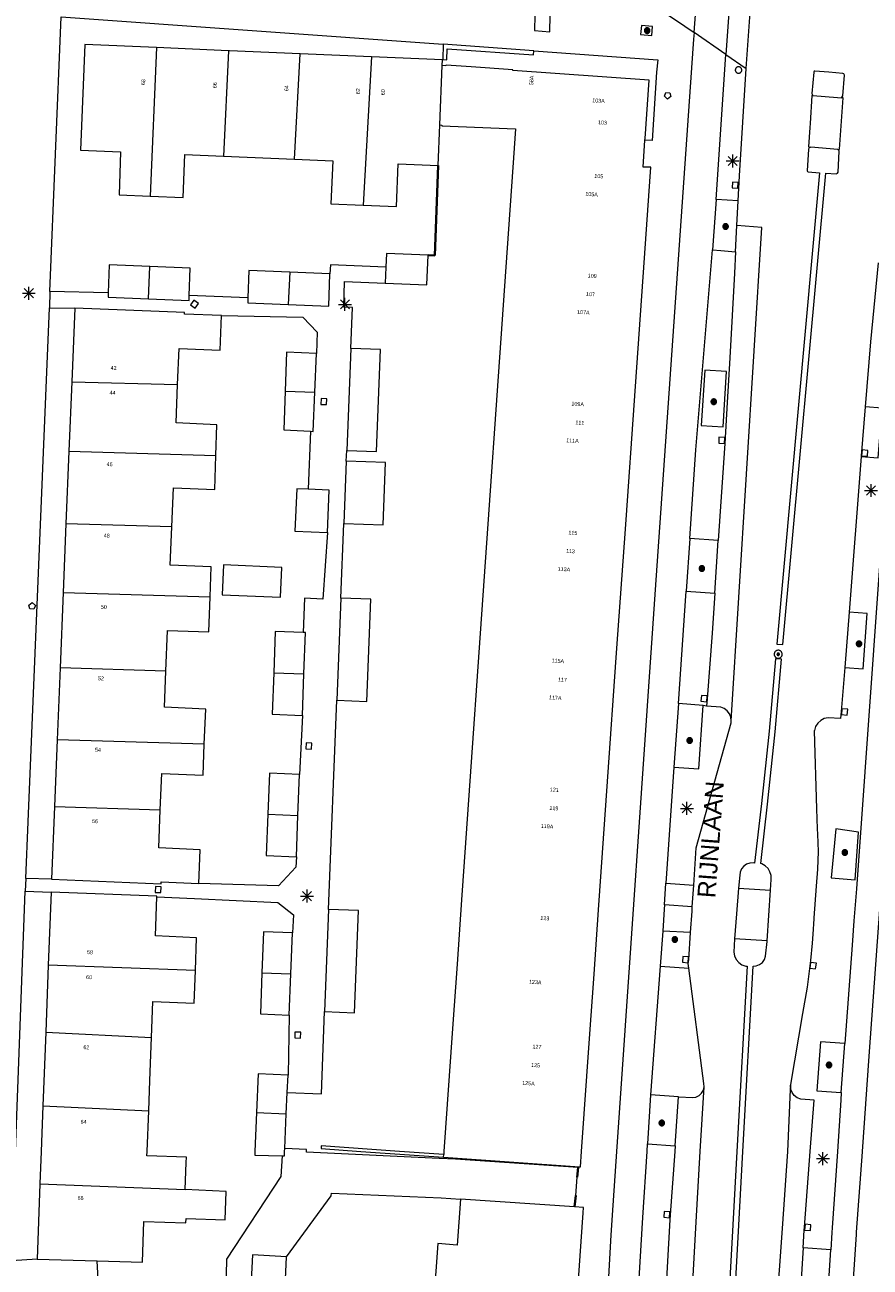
# Model space of a CAD drawing. Header units: metres. Extents: x 135779 to 137489, y 452643 to 455118.
# Tile 129 of 189: x 136199 to 136264, y 453791 to 453887. Entities that reach past the tile are written whole.
import ezdxf
from ezdxf.enums import TextEntityAlignment as Align

# ---------------------------------------------------------------- set-up
doc = ezdxf.new("R2010")
doc.units = ezdxf.units.M
doc.linetypes.add('DGN_Style_4', pattern=[89.853097, 44.898487, -22.449243, 0.056123, -22.449243])
for name, color, linetype, lineweight in [('KTop_NAR_Huisnummer (t)', 7, 'Continuous', 13), ('KTop_NAR_Huisnummer tijdelijk (t)', 7, 'Continuous', 13), ('KTop_ORL_Weg_Straatnaam (t)', 7, 'Continuous', 13), ('KTop_OTD_Open verharding', 15, 'Continuous', 13), ('KTop_PAL_Afsluitpaal', 222, 'Continuous', 13), ('KTop_PAL_Lichtmast', 40, 'Continuous', 13), ('KTop_PND_Grondvlaksituatie van BAG-pand [tachy]', 1, 'Continuous', 13), ('KTop_PND_Pandscheiding', 40, 'Continuous', 13), ('KTop_PUT_Brandkraan of -put', 1, 'Continuous', 13), ('KTop_PUT_Inspectie- of rioolput', 15, 'Continuous', 13), ('KTop_PUT_Kolk', 15, 'Continuous', 13), ('KTop_SHD_Hek (l)', 15, 'DGN_Style_4', 40), ('KTop_SHD_Muur', 15, 'Continuous', 13), ('KTop_VGO_Boom', 92, 'Continuous', 13), ('KTop_WGD_Fietspad', 40, 'Continuous', 13), ('KTop_WGD_Parkeervlak', 251, 'Continuous', 13), ('KTop_WGD_Rijbaan_Lokale weg', 251, 'Continuous', 13), ('KTop_WGD_Rijbaan_Lokale weg_verkeersdrempel', 40, 'Continuous', 13), ('KTop_WGD_Voetpad', 251, 'Continuous', 13), ('KTop_WGD_Voetpad_achterpad', 251, 'Continuous', 13)]:
    doc.layers.add(name, color=color, linetype=linetype, lineweight=lineweight)
doc.styles.add('Style-ROVU', font='ROVU.shx')
doc.styles.add('Style-ROVUCURSIEF', font='ROVUCURSIEF.shx')

# ---------------------------------------------------------------- blocks, each defined once
blk = doc.blocks.new('PAL_Lichtmast')
at = {"layer": 'KTop_PAL_Lichtmast'}
for p, q in [((-0.354, -0.354), (0.354, 0.354)), ((0.354, -0.354), (-0.354, 0.354)), ((0, -0.5), (0, 0.5)), ((-0.5, 0), (0.5, 0))]:
    blk.add_line(p, q, dxfattribs=at)
blk = doc.blocks.new('PAL_Afsluitpaal')
at = {"layer": 'KTop_PAL_Afsluitpaal', "flags": 128}
blk.add_lwpolyline([(0.25, 0), (0.249, 0.026), (0.245, 0.052), (0.238, 0.077), (0.228, 0.102), (0.217, 0.125), (0.202, 0.147), (0.186, 0.167), (0.167, 0.186), (0.147, 0.202), (0.125, 0.217), (0.102, 0.228), (0.077, 0.238), (0.052, 0.245), (0.026, 0.249), (0, 0.25), (-0.026, 0.249), (-0.052, 0.245), (-0.077, 0.238), (-0.102, 0.228), (-0.125, 0.217), (-0.147, 0.202), (-0.167, 0.186), (-0.186, 0.167), (-0.202, 0.147), (-0.217, 0.125), (-0.228, 0.102), (-0.238, 0.077), (-0.245, 0.052), (-0.249, 0.026), (-0.25, 0), (-0.249, -0.026), (-0.245, -0.052), (-0.238, -0.077), (-0.228, -0.102), (-0.217, -0.125), (-0.202, -0.147), (-0.186, -0.167), (-0.167, -0.186), (-0.147, -0.202), (-0.125, -0.217), (-0.102, -0.228), (-0.077, -0.238), (-0.052, -0.245), (-0.026, -0.249), (0, -0.25), (0.026, -0.249), (0.052, -0.245), (0.077, -0.238), (0.102, -0.228), (0.125, -0.217), (0.147, -0.202), (0.167, -0.186), (0.186, -0.167), (0.202, -0.147), (0.217, -0.125), (0.228, -0.102), (0.238, -0.077), (0.245, -0.052), (0.249, -0.026), (0.25, 0)], dxfattribs=at)
blk = doc.blocks.new('PUT_Brandkraan_of_-put')
at = {"layer": 'KTop_PUT_Brandkraan of -put'}
for p, q in [((-0.25, 0.034), (0, 0.25)), ((-0.158, -0.25), (-0.25, 0.034)), ((0, 0.25), (0.25, 0.033)), ((0.25, 0.033), (0.158, -0.25)), ((0.158, -0.25), (-0.158, -0.25))]:
    blk.add_line(p, q, dxfattribs=at)
blk = doc.blocks.new('PUT_Inspectie-_of_rioolput')
at = {"layer": 'KTop_PUT_Inspectie- of rioolput', "flags": 128}
for points in [[(0.31, 0), (0.308, 0.032), (0.303, 0.064), (0.294, 0.095), (0.283, 0.126), (0.268, 0.155), (0.25, 0.182), (0.23, 0.207), (0.207, 0.23), (0.182, 0.25), (0.154, 0.268), (0.126, 0.283), (0.095, 0.294), (0.064, 0.303), (0.032, 0.308), (0, 0.309), (-0.032, 0.308), (-0.064, 0.303), (-0.096, 0.294), (-0.126, 0.283), (-0.155, 0.268), (-0.182, 0.25), (-0.207, 0.23), (-0.23, 0.207), (-0.25, 0.182), (-0.268, 0.154), (-0.283, 0.126), (-0.294, 0.095), (-0.303, 0.064), (-0.308, 0.032), (-0.309, 0), (-0.308, -0.032), (-0.303, -0.064), (-0.294, -0.096), (-0.283, -0.126), (-0.268, -0.155), (-0.25, -0.182), (-0.23, -0.207), (-0.207, -0.23), (-0.182, -0.25), (-0.155, -0.268), (-0.126, -0.283), (-0.096, -0.294), (-0.064, -0.303), (-0.032, -0.308), (0, -0.309), (0.032, -0.308), (0.064, -0.303), (0.095, -0.294), (0.126, -0.283), (0.155, -0.268), (0.182, -0.25), (0.207, -0.23), (0.23, -0.207), (0.25, -0.182), (0.268, -0.155), (0.283, -0.126), (0.294, -0.096), (0.303, -0.064), (0.308, -0.032), (0.31, 0)], [(0.095, 0), (0.094, 0.009), (0.092, 0.019), (0.09, 0.029), (0.086, 0.038), (0.082, 0.047), (0.076, 0.055), (0.07, 0.063), (0.063, 0.07), (0.055, 0.076), (0.047, 0.082), (0.038, 0.086), (0.029, 0.09), (0.019, 0.092), (0.009, 0.094), (0, 0.094), (-0.01, 0.094), (-0.02, 0.092), (-0.029, 0.09), (-0.039, 0.086), (-0.048, 0.082), (-0.056, 0.076), (-0.064, 0.07), (-0.071, 0.063), (-0.077, 0.055), (-0.082, 0.047), (-0.087, 0.038), (-0.09, 0.029), (-0.093, 0.019), (-0.094, 0.009), (-0.095, 0), (-0.094, -0.01), (-0.093, -0.02), (-0.09, -0.029), (-0.087, -0.039), (-0.082, -0.048), (-0.077, -0.056), (-0.071, -0.064), (-0.064, -0.071), (-0.056, -0.077), (-0.047, -0.082), (-0.039, -0.087), (-0.029, -0.09), (-0.02, -0.093), (-0.01, -0.094), (0, -0.095), (0.009, -0.094), (0.019, -0.093), (0.029, -0.09), (0.038, -0.087), (0.047, -0.082), (0.055, -0.077), (0.063, -0.071), (0.07, -0.064), (0.076, -0.056), (0.082, -0.047), (0.086, -0.039), (0.09, -0.029), (0.092, -0.02), (0.094, -0.01), (0.095, 0)], [(0.035, 0), (0.034, 0.003), (0.034, 0.007), (0.033, 0.01), (0.031, 0.014), (0.03, 0.017), (0.028, 0.02), (0.026, 0.023), (0.023, 0.026), (0.02, 0.028), (0.017, 0.03), (0.014, 0.031), (0.01, 0.033), (0.007, 0.034), (0.003, 0.034), (0, 0.034), (-0.004, 0.034), (-0.007, 0.034), (-0.011, 0.033), (-0.014, 0.031), (-0.018, 0.03), (-0.021, 0.028), (-0.023, 0.026), (-0.026, 0.023), (-0.028, 0.02), (-0.03, 0.017), (-0.032, 0.014), (-0.033, 0.01), (-0.034, 0.007), (-0.035, 0.003), (-0.035, 0), (-0.035, -0.004), (-0.034, -0.007), (-0.033, -0.011), (-0.032, -0.014), (-0.03, -0.018), (-0.028, -0.021), (-0.026, -0.023), (-0.023, -0.026), (-0.021, -0.028), (-0.017, -0.03), (-0.014, -0.032), (-0.011, -0.033), (-0.007, -0.034), (-0.004, -0.035), (0, -0.035), (0.003, -0.035), (0.007, -0.034), (0.01, -0.033), (0.014, -0.032), (0.017, -0.03), (0.02, -0.028), (0.023, -0.026), (0.026, -0.023), (0.028, -0.021), (0.03, -0.017), (0.031, -0.014), (0.033, -0.011), (0.034, -0.007), (0.034, -0.004), (0.035, 0)], [(0.01, 0.02), (0.007, 0.02), (0.005, 0.021), (0.003, 0.022), (0.001, 0.022), (-0.001, 0.022), (-0.004, 0.022), (-0.006, 0.021), (-0.008, 0.02), (-0.01, 0.019), (-0.012, 0.018), (-0.014, 0.017), (-0.016, 0.015), (-0.017, 0.013), (-0.019, 0.012), (-0.02, 0.009), (-0.021, 0.007), (-0.022, 0.005), (-0.022, 0.003), (-0.022, 0.001), (-0.022, -0.001), (-0.022, -0.004), (-0.022, -0.006), (-0.021, -0.008), (-0.02, -0.01), (-0.019, -0.012), (-0.017, -0.014), (-0.016, -0.016), (-0.014, -0.017), (-0.012, -0.019), (-0.01, -0.02), (-0.008, -0.021), (-0.006, -0.022), (-0.003, -0.022), (-0.001, -0.022), (0.001, -0.022), (0.003, -0.022), (0.005, -0.022), (0.008, -0.021), (0.01, -0.02), (0.012, -0.019), (0.014, -0.017), (0.015, -0.016), (0.017, -0.014), (0.018, -0.012), (0.02, -0.01), (0.02, -0.008), (0.021, -0.006), (0.022, -0.003), (0.022, -0.001), (0.022, 0.001), (0.022, 0.003), (0.021, 0.005), (0.02, 0.008), (0.019, 0.01), (0.018, 0.012), (0.017, 0.014), (0.015, 0.015), (0.013, 0.017), (0.012, 0.018), (0.01, 0.02)]]:
    blk.add_lwpolyline(points, dxfattribs=at)
blk = doc.blocks.new('PUT_Kolk')
at = {"layer": 'KTop_PUT_Kolk', "flags": 128}
blk.add_lwpolyline([(0.225, -0.225), (0.225, 0.225), (-0.225, 0.225), (-0.225, -0.225), (0.225, -0.225)], dxfattribs=at)
blk = doc.blocks.new('VGO_Boom')
at = {"layer": 'KTop_VGO_Boom', "flags": 128}
for points in [[(0.215, 0), (0.214, 0.022), (0.21, 0.045), (0.204, 0.066), (0.196, 0.087), (0.186, 0.108), (0.174, 0.126), (0.16, 0.144), (0.144, 0.16), (0.126, 0.174), (0.107, 0.186), (0.087, 0.196), (0.066, 0.204), (0.045, 0.21), (0.022, 0.214), (-0.001, 0.215), (-0.023, 0.214), (-0.045, 0.21), (-0.067, 0.204), (-0.088, 0.196), (-0.108, 0.186), (-0.127, 0.174), (-0.144, 0.16), (-0.16, 0.144), (-0.174, 0.126), (-0.187, 0.107), (-0.197, 0.087), (-0.205, 0.066), (-0.211, 0.045), (-0.214, 0.022), (-0.215, -0.001), (-0.214, -0.023), (-0.211, -0.045), (-0.205, -0.067), (-0.197, -0.088), (-0.187, -0.108), (-0.174, -0.127), (-0.16, -0.144), (-0.144, -0.16), (-0.127, -0.174), (-0.108, -0.187), (-0.088, -0.197), (-0.067, -0.205), (-0.045, -0.211), (-0.023, -0.214), (0, -0.215), (0.022, -0.214), (0.045, -0.211), (0.066, -0.205), (0.087, -0.197), (0.108, -0.187), (0.126, -0.174), (0.144, -0.16), (0.16, -0.144), (0.174, -0.127), (0.186, -0.108), (0.196, -0.088), (0.204, -0.067), (0.21, -0.045), (0.214, -0.023), (0.215, -0.001)], [(0.155, 0), (0.154, 0.016), (0.152, 0.032), (0.147, 0.048), (0.142, 0.063), (0.134, 0.078), (0.125, 0.091), (0.115, 0.104), (0.104, 0.115), (0.091, 0.125), (0.077, 0.134), (0.063, 0.142), (0.048, 0.147), (0.032, 0.152), (0.016, 0.154), (-0.001, 0.155), (-0.017, 0.154), (-0.033, 0.152), (-0.048, 0.147), (-0.064, 0.142), (-0.078, 0.134), (-0.092, 0.125), (-0.104, 0.115), (-0.116, 0.104), (-0.126, 0.091), (-0.135, 0.077), (-0.142, 0.063), (-0.148, 0.048), (-0.152, 0.032), (-0.155, 0.016), (-0.155, -0.001), (-0.155, -0.017), (-0.152, -0.033), (-0.148, -0.048), (-0.142, -0.064), (-0.135, -0.078), (-0.126, -0.092), (-0.116, -0.104), (-0.104, -0.116), (-0.092, -0.126), (-0.078, -0.135), (-0.064, -0.142), (-0.048, -0.148), (-0.033, -0.152), (-0.017, -0.155), (0, -0.155), (0.016, -0.155), (0.032, -0.152), (0.048, -0.148), (0.063, -0.142), (0.078, -0.135), (0.091, -0.126), (0.104, -0.116), (0.115, -0.104), (0.125, -0.092), (0.134, -0.078), (0.142, -0.064), (0.147, -0.048), (0.152, -0.033), (0.154, -0.017), (0.155, -0.001)], [(0.095, 0), (0.094, 0.01), (0.093, 0.02), (0.09, 0.029), (0.087, 0.039), (0.082, 0.048), (0.077, 0.056), (0.071, 0.064), (0.064, 0.071), (0.056, 0.077), (0.047, 0.082), (0.039, 0.087), (0.029, 0.09), (0.02, 0.093), (0.01, 0.094), (-0.001, 0.095), (-0.01, 0.094), (-0.02, 0.093), (-0.03, 0.09), (-0.039, 0.087), (-0.048, 0.082), (-0.056, 0.077), (-0.064, 0.071), (-0.071, 0.064), (-0.077, 0.056), (-0.083, 0.047), (-0.087, 0.039), (-0.091, 0.029), (-0.093, 0.02), (-0.095, 0.01), (-0.095, -0.001), (-0.095, -0.01), (-0.093, -0.02), (-0.091, -0.03), (-0.087, -0.039), (-0.083, -0.048), (-0.077, -0.056), (-0.071, -0.064), (-0.064, -0.071), (-0.056, -0.077), (-0.048, -0.083), (-0.039, -0.087), (-0.03, -0.091), (-0.02, -0.093), (-0.01, -0.095), (0, -0.095), (0.01, -0.095), (0.02, -0.093), (0.029, -0.091), (0.039, -0.087), (0.048, -0.083), (0.056, -0.077), (0.064, -0.071), (0.071, -0.064), (0.077, -0.056), (0.082, -0.048), (0.087, -0.039), (0.09, -0.03), (0.093, -0.02), (0.094, -0.01), (0.095, -0.001)], [(0.035, 0), (0.035, 0.004), (0.034, 0.007), (0.033, 0.011), (0.032, 0.014), (0.03, 0.018), (0.028, 0.021), (0.026, 0.023), (0.023, 0.026), (0.021, 0.028), (0.017, 0.03), (0.014, 0.032), (0.011, 0.033), (0.007, 0.034), (0.004, 0.035), (-0.001, 0.035), (-0.004, 0.035), (-0.008, 0.034), (-0.011, 0.033), (-0.015, 0.032), (-0.018, 0.03), (-0.021, 0.028), (-0.024, 0.026), (-0.027, 0.023), (-0.029, 0.021), (-0.031, 0.017), (-0.032, 0.014), (-0.034, 0.011), (-0.035, 0.007), (-0.035, 0.004), (-0.035, -0.001), (-0.035, -0.004), (-0.035, -0.008), (-0.034, -0.011), (-0.032, -0.015), (-0.031, -0.018), (-0.029, -0.021), (-0.027, -0.024), (-0.024, -0.027), (-0.021, -0.029), (-0.018, -0.031), (-0.015, -0.032), (-0.011, -0.034), (-0.008, -0.035), (-0.004, -0.035), (0, -0.035), (0.004, -0.035), (0.007, -0.035), (0.011, -0.034), (0.014, -0.032), (0.018, -0.031), (0.021, -0.029), (0.023, -0.027), (0.026, -0.024), (0.028, -0.021), (0.03, -0.018), (0.032, -0.015), (0.033, -0.011), (0.034, -0.008), (0.035, -0.004), (0.035, 0)]]:
    blk.add_lwpolyline(points, dxfattribs=at)

msp = doc.modelspace()

# ---------------------------------------------------------------- linework, layer by layer
at = {"layer": 'KTop_OTD_Open verharding', "flags": 128}
for points in [[(136249.101, 453829.752), (136251.03, 453829.619), (136251.368, 453834.529)], [(136250.385, 453816.948), (136248.228, 453817.054)], [(136248.041, 453814.342), (136250.248, 453814.182)], [(136249.46, 453804.23), (136247.295, 453804.366)]]:
    msp.add_lwpolyline(points, dxfattribs=at)
at = {"layer": 'KTop_PND_Grondvlaksituatie van BAG-pand [tachy]', "flags": 128}
for points in [[(136209.028, 453885.459), (136203.474, 453885.695), (136203.14, 453877.513), (136206.247, 453877.381), (136206.133, 453874.058), (136208.54, 453873.954)], [(136214.599, 453885.193), (136209.028, 453885.459)], [(136220.146, 453884.964), (136214.67, 453885.19), (136214.599, 453885.193)], [(136225.674, 453884.737), (136220.146, 453884.964)], [(136231.162, 453884.06), (136231.18, 453884.51), (136225.674, 453884.737)], [(136246.852, 453878.271), (136246.862, 453878.417), (136247.17, 453882.93), (136236.63, 453883.66), (136236.63, 453883.72), (136233.401, 453883.944), (136231.45, 453884.08), (136231.44, 453884.04), (136231.162, 453884.06)], [(136225.037, 453873.251), (136227.604, 453873.142), (136227.739, 453876.448), (136230.85, 453876.32), (136230.976, 453879.457)], [(136230.976, 453879.457), (136231.129, 453879.451), (136231.126, 453879.381), (136236.838, 453879.151), (136236.681, 453876.914), (136236.14, 453869.204), (136235.443, 453859.256), (136234.745, 453849.308), (136234.047, 453839.361), (136233.35, 453829.413), (136232.652, 453819.466), (136232.303, 453814.491), (136231.954, 453809.517), (136231.287, 453800), (136231.27, 453799.761)], [(136241.772, 453798.816), (136241.86, 453798.81), (136241.944, 453800), (136242.56, 453808.741), (136242.91, 453813.715), (136243.26, 453818.689), (136243.961, 453828.636), (136244.661, 453838.584), (136245.362, 453848.531), (136246.063, 453858.478), (136246.763, 453868.426), (136247.31, 453876.19), (136246.71, 453876.18), (136246.852, 453878.271)], [(136208.54, 453873.954), (136211.098, 453873.844), (136211.225, 453877.17), (136214.208, 453877.044)], [(136214.208, 453877.044), (136219.704, 453876.811)], [(136219.704, 453876.811), (136222.681, 453876.684), (136222.537, 453873.357), (136225.037, 453873.251)], [(136208.518, 453868.509), (136205.36, 453868.639), (136205.294, 453866.459)], [(136226.741, 453867.222), (136229.97, 453867.085), (136230.067, 453869.376), (136226.838, 453869.513), (136226.793, 453868.442)], [(136211.56, 453866.248), (136211.645, 453868.38), (136208.518, 453868.509)], [(136219.342, 453868.063), (136216.191, 453868.193), (136216.107, 453866.085)], [(136219.233, 453865.556), (136222.375, 453865.42), (136222.462, 453867.934)], [(136222.462, 453867.934), (136219.342, 453868.063)], [(136226.793, 453868.442), (136226.741, 453867.222)], [(136205.294, 453866.459), (136205.285, 453866.138), (136208.415, 453866.008)], [(136208.415, 453866.008), (136211.545, 453865.879), (136211.56, 453866.248)], [(136216.107, 453866.085), (136216.091, 453865.692), (136219.233, 453865.556)], [(136202.702, 453865.275), (136202.469, 453859.575)], [(136214.063, 453864.703), (136211.19, 453864.818), (136211.195, 453864.928), (136202.702, 453865.275)], [(136210.667, 453859.36), (136210.781, 453862.153), (136213.964, 453862.02), (136214.063, 453864.703)], [(136221.419, 453861.768), (136219.108, 453861.868), (136218.993, 453858.858)], [(136223.758, 453854.266), (136226.066, 453854.175), (136226.377, 453862.069), (136224.069, 453862.16)], [(136224.069, 453862.16), (136223.758, 453854.266)], [(136221.292, 453858.77), (136221.419, 453861.768)], [(136202.469, 453859.575), (136202.249, 453854.202)], [(136213.628, 453853.868), (136213.712, 453856.255), (136210.546, 453856.389), (136210.667, 453859.36)], [(136218.993, 453858.858), (136218.878, 453855.849), (136220.95, 453855.747)], [(136220.95, 453855.747), (136221.164, 453855.737), (136221.292, 453858.77)], [(136202.249, 453854.202), (136202.019, 453848.587)], [(136210.216, 453848.347), (136210.34, 453851.365), (136213.537, 453851.227), (136213.628, 453853.868)], [(136223.726, 453853.437), (136223.536, 453848.611)], [(136223.536, 453848.611), (136226.573, 453848.491), (136226.763, 453853.317), (136223.726, 453853.437)], [(136220.761, 453851.259), (136219.885, 453851.295), (136219.749, 453848.002), (136222.269, 453847.897)], [(136222.269, 453847.897), (136222.405, 453851.191), (136220.761, 453851.259)], [(136202.019, 453848.587), (136201.802, 453843.266)], [(136213.183, 453842.932), (136213.269, 453845.247), (136210.095, 453845.376), (136210.216, 453848.347)], [(136214.11, 453843.084), (136218.631, 453842.91), (136218.73, 453845.208), (136214.21, 453845.395), (136214.11, 453843.084)], [(136201.802, 453843.266), (136201.563, 453837.425)], [(136209.76, 453837.184), (136209.889, 453840.335), (136213.082, 453840.207), (136213.183, 453842.932)], [(136223.309, 453842.835), (136222.997, 453834.921)], [(136222.997, 453834.921), (136225.305, 453834.83), (136225.617, 453842.744), (136223.309, 453842.835)], [(136220.382, 453840.166), (136218.225, 453840.258), (136218.109, 453837.052)], [(136220.446, 453836.967), (136220.561, 453840.158), (136220.382, 453840.166)], [(136201.563, 453837.425), (136201.335, 453831.849)], [(136212.732, 453831.514), (136212.839, 453834.24), (136209.646, 453834.381), (136209.76, 453837.184)], [(136218.109, 453837.052), (136217.993, 453833.846), (136220.329, 453833.746)], [(136220.329, 453833.746), (136220.446, 453836.967)], [(136201.335, 453831.849), (136201.125, 453826.706)], [(136209.32, 453826.449), (136209.435, 453829.255), (136212.639, 453829.123), (136212.732, 453831.514)], [(136220.093, 453829.163), (136217.77, 453829.276), (136217.648, 453826.096)], [(136219.984, 453826.005), (136220.093, 453829.163)], [(136201.125, 453826.706), (136200.894, 453821.065)], [(136212.309, 453820.73), (136212.397, 453823.346), (136209.2, 453823.49), (136209.32, 453826.449)], [(136217.648, 453826.096), (136217.526, 453822.915), (136219.874, 453822.814)], [(136219.874, 453822.814), (136219.984, 453826.005)], [(136200.894, 453821.065), (136209.387, 453820.718), (136209.393, 453820.864), (136212.309, 453820.73)], [(136200.863, 453820.076), (136200.646, 453814.405)], [(136209.055, 453819.7), (136209.057, 453819.764), (136200.863, 453820.076)], [(136212.038, 453814.013), (136212.125, 453816.54), (136208.94, 453816.682), (136209.055, 453819.7)], [(136222.36, 453818.734), (136222.049, 453810.82)], [(136222.049, 453810.82), (136224.357, 453810.729), (136224.668, 453818.643), (136222.36, 453818.734)], [(136219.556, 453816.911), (136217.309, 453816.998), (136217.193, 453813.824)], [(136219.428, 453813.741), (136219.556, 453816.911)], [(136200.646, 453814.405), (136200.448, 453809.227)], [(136208.64, 453808.82), (136208.747, 453811.609), (136211.951, 453811.487), (136212.038, 453814.013)], [(136217.193, 453813.824), (136217.077, 453810.649), (136219.299, 453810.55)], [(136219.299, 453810.55), (136219.428, 453813.741)], [(136200.448, 453809.227), (136200.23, 453803.521)], [(136208.424, 453803.134), (136208.513, 453805.478), (136208.64, 453808.82)], [(136219.212, 453805.899), (136216.911, 453806.001), (136216.778, 453803)], [(136219.153, 453804.57), (136219.212, 453805.899)], [(136219.078, 453802.898), (136219.153, 453804.57)], [(136200.23, 453803.521), (136200.095, 453800), (136199.999, 453797.487)], [(136211.254, 453797.056), (136211.321, 453799.141), (136211.339, 453799.541), (136208.291, 453799.662), (136208.304, 453800), (136208.424, 453803.134)], [(136216.778, 453803), (136216.644, 453800), (136216.632, 453799.721), (136218.757, 453799.657)], [(136218.959, 453800.223), (136219.078, 453802.898)], [(136218.757, 453799.657), (136218.934, 453799.652), (136218.949, 453800), (136218.959, 453800.223)], [(136231.256, 453799.552), (136231.27, 453799.761)], [(136231.256, 453799.552), (136241.772, 453798.816)], [(136199.999, 453797.487), (136199.776, 453791.666)], [(136204.443, 453791.517), (136207.933, 453791.424), (136208.045, 453794.565), (136211.305, 453794.478), (136211.318, 453794.795), (136214.356, 453794.708), (136214.43, 453796.897), (136211.254, 453797.056)], [(136232.565, 453796.299), (136232.307, 453792.752), (136230.807, 453792.865), (136230.514, 453788.591)], [(136241.408, 453795.709), (136232.565, 453796.299)], [(136241.542, 453787.837), (136242.076, 453795.236), (136242.107, 453795.662), (136241.408, 453795.709)], [(136199.776, 453791.666), (136197.8, 453791.527)], [(136219.084, 453791.838), (136216.454, 453792.004), (136215.198, 453767.364), (136217.988, 453767.247)], [(136217.988, 453767.247), (136219.084, 453791.838)], [(136201.75, 453782.051), (136204.759, 453785.47), (136204.443, 453791.517)]]:
    msp.add_lwpolyline(points, dxfattribs=at)
at = {"layer": 'KTop_PND_Pandscheiding', "flags": 128}
for points in [[(136209.028, 453885.459), (136208.54, 453873.954)], [(136214.599, 453885.193), (136214.208, 453877.044)], [(136219.704, 453876.811), (136220.146, 453884.964)], [(136225.674, 453884.737), (136225.037, 453873.251)], [(136230.976, 453879.457), (136231.162, 453884.06)], [(136208.415, 453866.008), (136208.518, 453868.509)], [(136219.342, 453868.063), (136219.233, 453865.556)], [(136202.469, 453859.575), (136210.667, 453859.36)], [(136218.993, 453858.858), (136221.292, 453858.77)], [(136202.249, 453854.202), (136213.628, 453853.868)], [(136210.216, 453848.347), (136202.019, 453848.587)], [(136201.802, 453843.266), (136213.183, 453842.932)], [(136209.76, 453837.184), (136201.563, 453837.425)], [(136218.109, 453837.052), (136220.446, 453836.967)], [(136212.732, 453831.514), (136201.335, 453831.849)], [(136201.125, 453826.706), (136209.32, 453826.449)], [(136217.648, 453826.096), (136219.984, 453826.005)], [(136212.038, 453814.013), (136200.646, 453814.405)], [(136217.193, 453813.824), (136219.428, 453813.741)], [(136200.448, 453809.227), (136208.64, 453808.82)], [(136200.23, 453803.521), (136208.424, 453803.134)], [(136216.778, 453803), (136219.078, 453802.898)], [(136199.999, 453797.487), (136211.254, 453797.056)], [(136199.776, 453791.666), (136204.443, 453791.517)]]:
    msp.add_lwpolyline(points, dxfattribs=at)
at = {"layer": 'KTop_SHD_Hek (l)', "flags": 128}
for points in [[(136230.85, 453876.32), (136230.57, 453869.355), (136230.067, 453869.376)], [(136241.61, 453798), (136241.689, 453798.758)], [(136241.5, 453796.58), (136241.408, 453795.709)]]:
    msp.add_lwpolyline(points, dxfattribs=at)
at = {"layer": 'KTop_SHD_Muur', "flags": 128}
for points in [[(136231.229, 453885.703), (136231.199, 453884.518), (136231.519, 453884.51), (136231.541, 453885.36), (136238.221, 453884.88), (136238.244, 453885.198)], [(136238.244, 453885.198), (136231.229, 453885.703)], [(136231.27, 453799.761), (136227.856, 453800), (136221.784, 453800.425), (136221.769, 453800.216), (136224.855, 453800), (136231.256, 453799.552)]]:
    msp.add_lwpolyline(points, dxfattribs=at)
at = {"layer": 'KTop_WGD_Fietspad', "flags": 128}
for points in [[(136250.658, 453886.605), (136250.62, 453886.094), (136247.679, 453843.858), (136244.656, 453800), (136244.314, 453795.06), (136244.207, 453793.519), (136243.84, 453787.033), (136243.553, 453780.543), (136243.345, 453774.05), (136243.218, 453767.554), (136243.171, 453761.058), (136243.203, 453754.562), (136243.316, 453748.066), (136243.509, 453741.573), (136243.578, 453739.741)], [(136253.129, 453884.913), (136250.658, 453886.605)], [(136262.913, 453728.298), (136262.871, 453731.012), (136262.605, 453737.941), (136262.211, 453749.86), (136262.019, 453757.552), (136262.031, 453763.68), (136262.122, 453769.807), (136262.293, 453775.932), (136262.545, 453782.055), (136262.875, 453788.174), (136263.235, 453793.572), (136263.247, 453793.758), (136263.69, 453799.977), (136263.692, 453800), (136264.224, 453807.37), (136267.797, 453856.716), (136269.85, 453885.073), (136269.882, 453885.201)], [(136252.357, 453873.694), (136253.129, 453884.913)], [(136267.496, 453884.013), (136267.424, 453883.19), (136267.151, 453875.386), (136263.225, 453820.331), (136263.041, 453817.839), (136262.903, 453815.973), (136262.338, 453808.342)], [(136252.357, 453873.694), (136252.088, 453869.786)], [(136250.318, 453847.451), (136250.79, 453854.312), (136252.088, 453869.786)], [(136250.318, 453847.451), (136250.038, 453843.378)], [(136249.439, 453834.662), (136250.038, 453843.378)], [(136249.439, 453834.662), (136249.101, 453829.752)], [(136249.101, 453829.752), (136248.483, 453820.77)], [(136248.367, 453819.079), (136248.483, 453820.77)], [(136248.367, 453819.079), (136248.344, 453818.743), (136248.228, 453817.054)], [(136248.228, 453817.054), (136248.041, 453814.342)], [(136248.041, 453814.342), (136247.295, 453804.366)], [(136262.057, 453804.553), (136262.338, 453808.342)], [(136247.295, 453804.366), (136247.057, 453800.595)], [(136262.057, 453804.553), (136262.014, 453803.973), (136261.763, 453800), (136261.358, 453794.084), (136261.334, 453793.721), (136261.247, 453792.388)], [(136246.318, 453788.869), (136246.697, 453794.872), (136247.02, 453800), (136247.057, 453800.595)], [(136260.989, 453788.369), (136261.247, 453792.388)]]:
    msp.add_lwpolyline(points, dxfattribs=at)
at = {"layer": 'KTop_WGD_Parkeervlak', "flags": 128}
for points in [[(136253.862, 453869.63), (136253.968, 453871.668)], [(136252.26, 453843.225), (136252.534, 453847.302)], [(136253.536, 453833.332), (136253.506, 453833.617), (136253.398, 453833.884), (136253.222, 453834.111), (136252.99, 453834.28), (136252.72, 453834.38), (136251.63, 453834.47)], [(136249.187, 453800.441), (136249.46, 453804.23)], [(136249.46, 453804.23), (136250.56, 453804.16), (136250.806, 453804.2), (136251.047, 453804.317), (136251.244, 453804.499), (136251.378, 453804.731), (136251.439, 453804.993)], [(136259.104, 453792.528), (136258.969, 453790.498), (136258.86, 453788.508)]]:
    msp.add_lwpolyline(points, dxfattribs=at)
at = {"layer": 'KTop_WGD_Rijbaan_Lokale weg', "flags": 128}
for points in [[(136254.704, 453883.835), (136255.211, 453891.073), (136255.693, 453897.947)], [(136254.068, 453873.571), (136254.17, 453875.51), (136254.704, 453883.835)], [(136262.086, 453881.561), (136262.18, 453881.72), (136262.305, 453883.306), (136262.259, 453883.404), (136262.177, 453883.446), (136261.101, 453883.535), (136260.019, 453883.624), (136259.945, 453883.61), (136259.919, 453883.555), (136259.777, 453881.889), (136259.849, 453881.728)], [(136259.849, 453881.728), (136259.766, 453881.734), (136259.641, 453879.558), (136259.624, 453879.255), (136259.528, 453877.753), (136259.689, 453877.729)], [(136261.798, 453877.567), (136261.928, 453877.579), (136262.214, 453881.552), (136262.086, 453881.561)], [(136259.689, 453877.729), (136259.581, 453877.685), (136259.516, 453877.571), (136259.404, 453875.917), (136259.438, 453875.842), (136259.487, 453875.823), (136260.379, 453875.759), (136257.065, 453839.272), (136257.533, 453839.23), (136260.848, 453875.726), (136261.667, 453875.668), (136261.766, 453875.726), (136261.804, 453875.81), (136261.905, 453877.423), (136261.889, 453877.466), (136261.798, 453877.567)], [(136253.968, 453871.668), (136254.068, 453873.571)], [(136253.536, 453833.332), (136255.914, 453871.522), (136253.968, 453871.668)], [(136264.916, 453868.774), (136264.329, 453862.657), (136263.914, 453857.641)], [(136263.914, 453857.641), (136263.601, 453853.85), (136263.596, 453853.792)], [(136263.596, 453853.792), (136262.656, 453841.729)], [(136262.656, 453841.729), (136262.35, 453837.8), (136262.325, 453837.471)], [(136256.564, 453820.225), (136256.615, 453821.044), (136256.615, 453821.345), (136256.536, 453821.635), (136256.384, 453821.894), (136256.169, 453822.103), (136255.907, 453822.249), (136255.817, 453822.276), (136256.352, 453826.877), (136256.931, 453832.482), (136257.43, 453838.095), (136256.962, 453838.134), (136256.463, 453832.524), (136255.884, 453826.921), (136255.349, 453822.324), (136255.258, 453822.329), (136254.985, 453822.323), (136254.724, 453822.239), (136254.499, 453822.083), (136254.329, 453821.869), (136254.227, 453821.615), (136254.201, 453821.375), (136254.099, 453820.377)], [(136262.325, 453837.471), (136262.06, 453834.04), (136262, 453833.5), (136261.04, 453833.57), (136260.738, 453833.5), (136260.465, 453833.355), (136260.237, 453833.144), (136260.071, 453832.883), (136259.976, 453832.588), (136259.97, 453832.55), (136260.14, 453826.51), (136260.18, 453824.97), (136260.211, 453824.55), (136260.257, 453823.205), (136260.224, 453821.86), (136260.11, 453820.52), (136259.93, 453818.08), (136259.926, 453818.01), (136259.856, 453816.826), (136259.793, 453816.126), (136259.67, 453814.765), (136259.405, 453812.711), (136259.06, 453810.67), (136258.12, 453805.18), (136258.116, 453805.126)], [(136250.635, 453820.619), (136250.83, 453823.49), (136253.52, 453833.18), (136253.536, 453833.332)], [(136250.519, 453818.926), (136250.635, 453820.619)], [(136254.099, 453820.377), (136253.942, 453818.382), (136253.79, 453816.453)], [(136256.322, 453816.297), (136256.564, 453820.225)], [(136250.385, 453816.948), (136250.497, 453818.596), (136250.519, 453818.926)], [(136250.248, 453814.182), (136250.2, 453814.55), (136250.24, 453814.82), (136250.385, 453816.948)], [(136253.79, 453816.453), (136253.744, 453815.435), (136253.793, 453815.139), (136253.92, 453814.861), (136254.114, 453814.625), (136254.363, 453814.447), (136254.657, 453814.337), (136254.767, 453814.337), (136253.976, 453800), (136253.663, 453794.325), (136253.301, 453787.781), (136253.77, 453787.755), (136254.131, 453794.289), (136254.446, 453800), (136255.238, 453814.342), (136255.473, 453814.362), (136255.729, 453814.464), (136255.945, 453814.634), (136256.103, 453814.859), (136256.188, 453815.115), (136256.319, 453816.242), (136256.322, 453816.297)], [(136251.439, 453804.993), (136251.42, 453805.26), (136250.248, 453814.182)], [(136258.116, 453805.126), (136258.102, 453804.799), (136257.902, 453800), (136257.477, 453794.025), (136256.586, 453781.495), (136256.27, 453761.24)], [(136249.554, 453771.667), (136250.825, 453794.548), (136251.128, 453800), (136251.439, 453804.993)]]:
    msp.add_lwpolyline(points, dxfattribs=at)
at = {"layer": 'KTop_WGD_Rijbaan_Lokale weg_verkeersdrempel', "flags": 128}
for points in [[(136253.997, 453897.177), (136253.129, 453884.913)], [(136250.658, 453886.605), (136251.353, 453895.977)], [(136245.38, 453889.53), (136246.38, 453889.46), (136246.56, 453889.41), (136249.94, 453887.096), (136250.658, 453886.605)], [(136253.129, 453884.913), (136254.704, 453883.835)]]:
    msp.add_lwpolyline(points, dxfattribs=at)
at = {"layer": 'KTop_WGD_Voetpad', "flags": 128}
for points in [[(136200.762, 453866.564), (136201.655, 453887.83), (136231.229, 453885.703)], [(136239.525, 453887.927), (136238.336, 453887.956), (136238.307, 453886.76), (136239.484, 453886.662), (136239.525, 453887.927)], [(136246.575, 453887.156), (136246.514, 453886.446), (136247.389, 453886.371), (136247.45, 453887.081), (136246.575, 453887.156)], [(136238.244, 453885.198), (136247.839, 453884.506), (136247.748, 453883.549), (136247.4, 453878.25), (136246.852, 453878.271)], [(136259.849, 453881.728), (136261.753, 453881.592), (136262.086, 453881.561)], [(136261.798, 453877.567), (136259.689, 453877.729)], [(136254.068, 453873.571), (136252.357, 453873.694)], [(136252.088, 453869.786), (136252.731, 453869.742), (136253.862, 453869.63)], [(136253.862, 453869.63), (136253.776, 453867.989), (136253.429, 453861.419), (136253.214, 453857.967), (136253.039, 453854.802), (136252.534, 453847.302)], [(136200.762, 453866.564), (136200.747, 453865.306)], [(136198.917, 453821.135), (136199.098, 453825.504), (136200.747, 453865.306)], [(136253.179, 453860.376), (136251.498, 453860.486), (136251.217, 453856.195), (136252.898, 453856.085), (136253.179, 453860.376)], [(136263.596, 453853.792), (136264.912, 453853.689), (136265.212, 453857.544), (136263.914, 453857.641)], [(136252.534, 453847.302), (136250.318, 453847.451)], [(136250.038, 453843.378), (136252.26, 453843.225)], [(136252.26, 453843.225), (136252.05, 453840.11), (136251.68, 453835.03), (136251.63, 453834.47)], [(136262.325, 453837.471), (136263.758, 453837.36), (136264.062, 453841.628), (136262.656, 453841.729)], [(136251.368, 453834.529), (136249.439, 453834.662)], [(136251.63, 453834.47), (136251.368, 453834.529)], [(136261.265, 453821.173), (136263.121, 453821.018), (136263.393, 453824.716), (136261.624, 453824.957), (136261.265, 453821.173)], [(136198.917, 453821.135), (136198.852, 453820.147)], [(136248.483, 453820.77), (136250.635, 453820.619)], [(136197.8, 453791.527), (136198.1, 453800), (136198.852, 453820.147)], [(136254.099, 453820.377), (136256.564, 453820.225)], [(136250.519, 453818.926), (136248.367, 453819.079)], [(136256.322, 453816.297), (136253.79, 453816.453)], [(136262.338, 453808.342), (136260.436, 453808.483), (136260.155, 453804.683), (136262.057, 453804.553)], [(136259.104, 453792.528), (136259.194, 453793.89), (136259.21, 453794.13), (136259.657, 453800), (136259.96, 453803.97), (136258.92, 453804.04), (136258.65, 453804.15), (136258.419, 453804.329), (136258.246, 453804.563), (136258.157, 453804.796), (136258.142, 453804.836), (136258.116, 453805.126)], [(136247.057, 453800.595), (136249.187, 453800.441)], [(136249.187, 453800.441), (136249.155, 453800), (136248.8, 453795.09), (136248.779, 453794.709), (136248.449, 453788.751)], [(136241.408, 453795.709), (136241.5, 453796.58), (136241.61, 453798), (136241.689, 453798.758)], [(136241.772, 453798.816), (136241.766, 453798.753), (136241.689, 453798.758)], [(136261.247, 453792.388), (136259.104, 453792.528)]]:
    msp.add_lwpolyline(points, dxfattribs=at)
at = {"layer": 'KTop_WGD_Voetpad_achterpad', "flags": 128}
for points in [[(136226.793, 453868.442), (136222.504, 453868.62), (136222.462, 453867.934)], [(136224.069, 453862.16), (136224.214, 453865.327), (136223.543, 453865.358), (136223.577, 453867.345), (136226.741, 453867.222)], [(136205.294, 453866.459), (136200.762, 453866.564)], [(136216.107, 453866.085), (136211.56, 453866.248)], [(136200.747, 453865.306), (136202.702, 453865.275)], [(136214.063, 453864.703), (136220.365, 453864.579), (136221.464, 453863.406), (136221.419, 453861.768)], [(136220.95, 453855.747), (136220.761, 453851.259)], [(136223.726, 453853.437), (136223.758, 453854.266)], [(136223.309, 453842.835), (136223.536, 453848.611)], [(136222.269, 453847.897), (136221.896, 453842.748), (136220.498, 453842.817), (136220.382, 453840.166)], [(136222.36, 453818.734), (136222.997, 453834.921)], [(136220.329, 453833.746), (136220.093, 453829.163)], [(136219.874, 453822.814), (136219.82, 453822.015), (136218.48, 453820.561), (136212.309, 453820.73)], [(136200.894, 453821.065), (136198.917, 453821.135)], [(136198.852, 453820.147), (136200.863, 453820.076)], [(136209.055, 453819.7), (136211.974, 453819.589), (136218.424, 453819.278), (136219.625, 453818.307), (136219.556, 453816.911)], [(136219.153, 453804.57), (136221.798, 453804.465), (136222.049, 453810.82)], [(136219.299, 453810.55), (136219.212, 453805.899)], [(136218.757, 453799.657), (136218.661, 453798.051), (136214.448, 453791.658), (136214.159, 453778.202)], [(136241.689, 453798.758), (136232.185, 453799.39), (136230.925, 453799.45), (136220.644, 453799.94), (136220.647, 453800), (136220.653, 453800.15), (136218.959, 453800.223)], [(136219.084, 453791.838), (136222.56, 453796.561), (136222.568, 453796.761), (136231.071, 453796.413), (136232.565, 453796.299)]]:
    msp.add_lwpolyline(points, dxfattribs=at)

# ---------------------------------------------------------------- block references
at = {"layer": 'KTop_PAL_Afsluitpaal'}
msp.add_blockref('PAL_Afsluitpaal', (136254.101, 453883.71), dxfattribs=at)
at = {"layer": 'KTop_PAL_Lichtmast'}
for p in [(136253.651, 453876.67), (136199.142, 453866.432), (136223.621, 453865.569), (136264.361, 453851.16), (136250.101, 453826.55), (136220.688, 453819.763), (136260.641, 453799.44)]:
    msp.add_blockref('PAL_Lichtmast', p, dxfattribs=at)
at = {"layer": 'KTop_PUT_Brandkraan of -put'}
for p, rotation in [((136248.611, 453881.7), 176.2426230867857), ((136199.394, 453842.238), 357.6275880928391)]:
    msp.add_blockref('PUT_Brandkraan_of_-put', p, dxfattribs=dict(at, rotation=rotation))
at = {"layer": 'KTop_PUT_Inspectie- of rioolput', "rotation": 174.8282696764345}
msp.add_blockref('PUT_Inspectie-_of_rioolput', (136257.172, 453838.485), dxfattribs=at)
at = {"layer": 'KTop_PUT_Kolk'}
for p, rotation in [((136253.845, 453874.797), 356.9887634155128), ((136211.964, 453865.586), 145.0355214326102), ((136221.987, 453858.043), 177.5834123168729), ((136252.799, 453855.048), 356.8352094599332), ((136263.869, 453854.055), 175.280138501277), ((136251.431, 453835.05), 354.8978347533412), ((136262.309, 453834.017), 174.7225939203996), ((136220.829, 453831.38), 177.0521773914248), ((136209.16, 453820.264), 87.66035750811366), ((136249.992, 453814.847), 356.1019426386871), ((136259.878, 453814.381), 172.6485057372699), ((136219.968, 453809.005), 178.9283699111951), ((136248.551, 453795.107), 356.0943008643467), ((136259.459, 453794.116), 175.6453355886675)]:
    msp.add_blockref('PUT_Kolk', p, dxfattribs=dict(at, rotation=rotation))
at = {"layer": 'KTop_VGO_Boom'}
for p in [(136247.025, 453886.761), (136253.098, 453871.598), (136252.182, 453858.033), (136251.262, 453845.121), (136263.432, 453839.294), (136250.314, 453831.809), (136262.331, 453823.137), (136249.167, 453816.408), (136261.109, 453806.689), (136248.155, 453802.2)]:
    msp.add_blockref('VGO_Boom', p, dxfattribs=at)

# ---------------------------------------------------------------- texts
at = {"layer": 'KTop_NAR_Huisnummer (t)', "style": 'Style-ROVU'}
for s, p in [('103A', (136243.74, 453881.302)), ('103', (136243.912, 453879.625)), ('105', (136243.626, 453875.466)), ('105A', (136243.203, 453874.063)), ('109', (136243.119, 453867.754)), ('107', (136242.984, 453866.331)), ('107A', (136242.563, 453864.926)), ('109A', (136242.129, 453857.826)), ('111', (136242.159, 453856.391)), ('111A', (136241.725, 453854.987)), ('115', (136241.615, 453847.866)), ('113', (136241.425, 453846.446)), ('113A', (136241.069, 453845.037)), ('115A', (136240.592, 453837.942)), ('117', (136240.813, 453836.493)), ('117A', (136240.392, 453835.089)), ('121', (136240.181, 453827.975)), ('119', (136240.148, 453826.542)), ('119A', (136239.758, 453825.136)), ('123', (136239.446, 453818.029)), ('123A', (136238.841, 453813.073)), ('127', (136238.835, 453808.075)), ('125', (136238.737, 453806.648)), ('125A', (136238.314, 453805.244))]:
    msp.add_text(s, height=0.3, rotation=356, dxfattribs=at).set_placement(p, align=Align.MIDDLE_RIGHT)
at = {"layer": 'KTop_NAR_Huisnummer tijdelijk (t)', "style": 'Style-ROVUCURSIEF'}
for s, rotation, p in [('58A', 87.8, (136238.053, 453882.538)), ('68', 87.8, (136207.993, 453882.537)), ('66', 87.8, (136213.537, 453882.302)), ('64', 87.8, (136219.083, 453882.067)), ('62', 87.8, (136224.627, 453881.832)), ('60', 87.8, (136226.556, 453881.759)), ('42', 357.7, (136205.474, 453860.662)), ('44', 357.7, (136205.396, 453858.733)), ('46', 357.7, (136205.17, 453853.205)), ('48', 357.7, (136204.944, 453847.679)), ('50', 357.7, (136204.718, 453842.152)), ('52', 357.7, (136204.492, 453836.625)), ('54', 357.7, (136204.266, 453831.098)), ('56', 357.7, (136204.04, 453825.57)), ('58', 357.8, (136203.649, 453815.424)), ('60', 357.8, (136203.575, 453813.496)), ('62', 357.8, (136203.368, 453808.066)), ('64', 357.8, (136203.148, 453802.296)), ('66', 357.8, (136202.92, 453796.409))]:
    msp.add_text(s, height=0.3, rotation=rotation, dxfattribs=at).set_placement(p, align=Align.MIDDLE_LEFT)
at = {"layer": 'KTop_ORL_Weg_Straatnaam (t)', "style": 'Style-ROVU'}
msp.add_text('RIJNLAAN', height=1.4, rotation=85.75938, dxfattribs=at).set_placement((136252.299, 453819.577))

doc.saveas('drawing.dxf')
